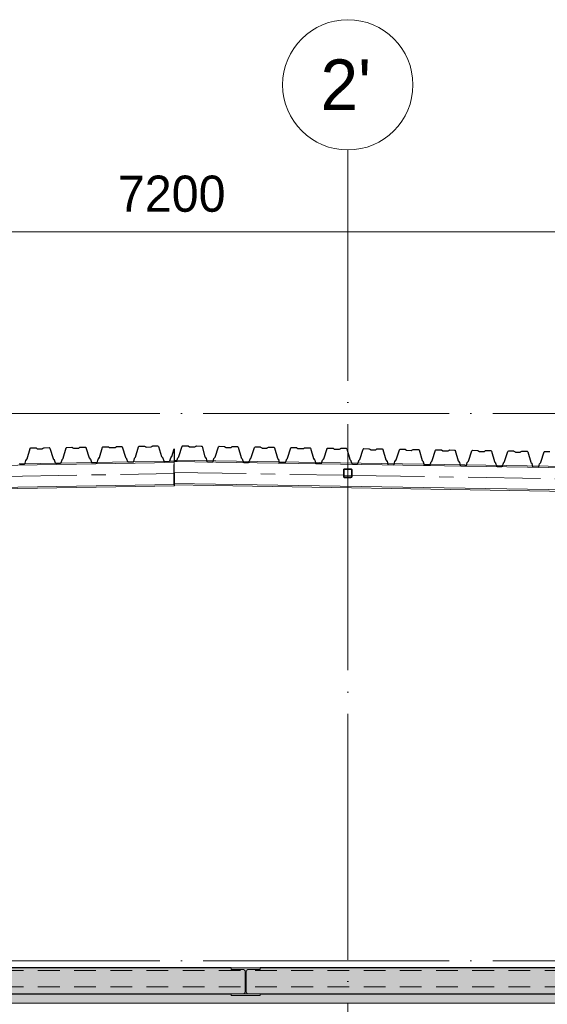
# Model space of a CAD drawing. Header units: millimetres. Extents: x 4517 to 474157, y -4632 to 9900.
# Tile 69 of 114: x 309660 to 313304, y 3099 to 9900. Entities that reach past the tile are written whole.
import ezdxf

# ---------------------------------------------------------------- set-up
doc = ezdxf.new("R2010")
doc.units = ezdxf.units.MM
for name, pattern in [('WSP_hartlijn', [800, 500, -100, 100, -100]), ('WSP_hhidden', [250, 150, -100]), ('WSP_stramienlijn', [2000, 1700, -150, 0, -150])]:
    doc.linetypes.add(name, pattern=pattern)
for name, color, linetype, lineweight in [('00_algemeen - hartlijn', 7, 'WSP_hartlijn', 13), ('00_maatvoering', 8, 'Continuous', 13), ('00_maatvoering-100', 8, 'Continuous', 13), ('07_stramien', 4, 'Continuous', 13), ('07_stramien - levels', 7, 'Continuous', 13), ('23_vloeren', 2, 'Continuous', 18), ('23_vloeren - hatch', 1, 'Continuous', 18), ('23_vloeren -cut-', 3, 'Continuous', 25), ('28_hoofddraagconstructies - kolommen en liggers', 1, 'Continuous', 13), ('28_hoofddraagconstructies - kolommen en liggers - staal', 1, 'Continuous', 13), ('28_hoofddraagconstructies - kolommen en liggers - staal -cut-', 2, 'Continuous', 13)]:
    doc.layers.add(name, color=color, linetype=linetype, lineweight=lineweight)
doc.styles.add('Revittext', font='txt', dxfattribs={"height": 250})
doc.styles.add('Revittext_2', font='txt', dxfattribs={"height": 350})
doc.dimstyles.new('WSP_25_-_transparant', dxfattribs={"dimscale": 304.8, "dimtxt": 252.223969, "dimasz": 1.312336, "dimexe": 0.656168, "dimexo": 0.0625, "dimgap": 0.213255, "dimtad": 1, "dimdec": 0, "dimzin": 0, "dimdsep": 46, "dimtxsty": 'Revittext', "dimblk1": 'DOTSMALL', "dimblk2": 'DOTSMALL', "dimsah": 1, "dimcen": 0.09, "dimdle": 0.656168, "dimazin": 0, "dimtfac": 1, "dimtdec": 4, "dimtix": 1, "dimtmove": 0, "dimatfit": 3, "dimfxl": 0.656168, "dimfxlon": 1, "dimtvp": 1, "dimtolj": 1, "dimtzin": 0, "dimarcsym": 2})

# ---------------------------------------------------------------- blocks, each defined once
blk = doc.blocks.new('Floors 3 - Floors 3-1340461-as F')
at = {"layer": '23_vloeren - hatch', "linetype": 'WSP_hhidden', "lineweight": 13}
blk.add_hatch(color=256, dxfattribs=at).paths.add_polyline_path([(2780, 3107.5), (28920, 3107.5), (28920, 3170), (16395, 3170), (16395, 3160), (16195, 3160), (16195, 3170), (13365, 3170), (13365, 3160), (13165, 3160), (13165, 3170), (2780, 3170), (2780, 3145.4)])
at = {"layer": '23_vloeren'}
blk.add_line((28920, 3107.5), (2780, 3107.5), dxfattribs=at)
blk = doc.blocks.new('28_WSP_SF_staal - HE v21-0 - HE180A-1334711-as F')
at = {"layer": '00_algemeen - hartlijn'}
blk.add_line((12230, 6705.8), (15801.4, 6764.5), dxfattribs=at)
blk = doc.blocks.new('28_WSP_SF_staal - HE v21-0 - HE260B S355-1384947-as F')
at = {"layer": '28_hoofddraagconstructies - kolommen en liggers', "linetype": 'WSP_hhidden'}
blk.add_line((2860, 3220), (28920, 3220), dxfattribs=at)
blk = doc.blocks.new('28_WSP_SF_staal - HE v21-0 - HE180A-1315593-as F')
at = {"layer": '00_algemeen - hartlijn'}
for p, q in [((15798.7, 6772.5), (16970, 6753.2)), ((16974, 6753.2), (17026, 6752.3)), ((17030.6, 6752.3), (19370, 6713.8))]:
    blk.add_line(p, q, dxfattribs=at)
at = {"layer": '28_hoofddraagconstructies - kolommen en liggers', "linetype": 'WSP_hhidden'}
for p, q in [((16970, 6753.2), (16974, 6753.2)), ((17026, 6752.3), (17030.5, 6752.3))]:
    blk.add_line(p, q, dxfattribs=at)
blk = doc.blocks.new('28_WSP_SF_staal - RHS v18-0 - SHSC 60x60x4 - S275-1328996-as F')
at = {"layer": '28_hoofddraagconstructies - kolommen en liggers', "linetype": 'WSP_hhidden'}
for p, q in [((16974, 6788.4), (16974, 6789.3)), ((16978, 6793.3), (17022, 6793.3)), ((16978, 6737.3), (17022, 6737.3)), ((17026, 6789.3), (17026, 6788.4))]:
    blk.add_line(p, q, dxfattribs=at)
for centre, radius, start, end in [((16978, 6789.3), 8, 90, 180), ((16978, 6745.3), 8, 182.72986, 188.30556), ((16978, 6745.3), 8, 191.05898, 213.941), ((16978, 6745.3), 8, 216.69441, 270), ((16978, 6789.3), 4, 90, 180), ((16978, 6745.3), 4, 185.45971, 270), ((17022, 6789.3), 8, 0, 90), ((17022, 6789.3), 4, 0, 90), ((17022, 6745.3), 4, 270, 354.54029), ((17022, 6745.3), 8, 270, 323.30559), ((17022, 6745.3), 8, 326.059, 348.94102), ((17022, 6745.3), 8, 351.69444, 357.27014)]:
    blk.add_arc(centre, radius, start, end, dxfattribs=at)
blk = doc.blocks.new('28_WSP_SF_staal - RHS v18-0 - SHSC 60x60x4 - S275-1328997-as F')
at = {"layer": '28_hoofddraagconstructies - kolommen en liggers', "linetype": 'WSP_hhidden'}
h = blk.add_hatch(color=256, dxfattribs=at)
h.paths.add_polyline_path([(16978, 6736.4), (17022, 6736.4), (17027.7, 6738.7), (17030, 6744.4), (17030, 6788.4), (17027.7, 6794.1), (17022, 6796.4), (16978, 6796.4), (16972.3, 6794.1), (16970, 6788.4), (16970, 6744.4), (16972.3, 6738.7)])
h.paths.add_polyline_path([(16978, 6740.4), (16975.2, 6741.6), (16974, 6744.4), (16974, 6788.4), (16975.2, 6791.2), (16978, 6792.4), (17022, 6792.4), (17024.8, 6791.2), (17026, 6788.4), (17026, 6744.4), (17024.8, 6741.6), (17022, 6740.4)])
at = {"layer": '00_algemeen - hartlijn'}
blk.add_line((17000, 6796.4), (17000, 6797.3), dxfattribs=at)
at = {"layer": '28_hoofddraagconstructies - kolommen en liggers', "linetype": 'WSP_hhidden'}
for p, q in [((16978, 6797.3), (17022, 6797.3)), ((16978, 6741.3), (17022, 6741.3))]:
    blk.add_line(p, q, dxfattribs=at)
at = {"layer": '28_hoofddraagconstructies - kolommen en liggers - staal'}
for p, q in [((16970, 6789.3), (16970, 6788.4)), ((17030, 6788.4), (17030, 6789.3))]:
    blk.add_line(p, q, dxfattribs=at)
at = {"layer": '28_hoofddraagconstructies - kolommen en liggers - staal -cut-'}
for p, q in [((16970, 6788.4), (16970, 6744.4)), ((16974, 6744.4), (16974, 6788.4)), ((17022, 6796.4), (16978, 6796.4)), ((16978, 6792.4), (17022, 6792.4)), ((17022, 6740.4), (16978, 6740.4)), ((16978, 6736.4), (17022, 6736.4)), ((17026, 6788.4), (17026, 6744.4)), ((17030, 6744.4), (17030, 6788.4))]:
    blk.add_line(p, q, dxfattribs=at)
for centre, radius, start, end in [((16978, 6788.4), 8, 90.00002, 180.00002), ((16978, 6744.4), 8, 179.99998, 269.99998), ((16978, 6788.4), 4, 90.00002, 180.00002), ((16978, 6744.4), 4, 179.99998, 269.99998), ((17022, 6788.4), 8, 359.99998, 89.99998), ((17022, 6788.4), 4, 359.99998, 89.99998), ((17022, 6744.4), 8, 270.00002, 0.00002), ((17022, 6744.4), 4, 270.00002, 0.00002)]:
    blk.add_arc(centre, radius, start, end, dxfattribs=at)
blk = doc.blocks.new('DIMBLOCK87-as F')
at = {"layer": '00_maatvoering-100'}
h = blk.add_hatch(color=256, dxfattribs=at)
edge = h.paths.add_edge_path()
edge.add_arc((307126.1, 8434.4), 50, 0, 360)
h = blk.add_hatch(color=256, dxfattribs=at)
edge = h.paths.add_edge_path()
edge.add_arc((314326.1, 8434.4), 50, 0, 360)
for p, q in [((307126.1, 8634.4), (307126.1, 8234.4)), ((307126.1, 8434.4), (307126.1, 8634.4)), ((314326.1, 8634.4), (314326.1, 8234.4)), ((314326.1, 8434.4), (314326.1, 8634.4)), ((307126.1, 8434.4), (314326.1, 8434.4))]:
    blk.add_line(p, q, dxfattribs=at)
for centre in [(307126.1, 8434.4), (314326.1, 8434.4)]:
    blk.add_circle(centre, 50, dxfattribs=at)
at = {"layer": '00_maatvoering-100', "color": 0, "insert": (310338, 8823.2), "char_height": 250, "width": 931.288, "attachment_point": 1, "line_spacing_factor": 0.931288, "style": 'Revittext'}
blk.add_mtext('7200', dxfattribs=at)
blk = doc.blocks.new('_DotSmall')
at = {"color": 0, "linetype": 'ByBlock', "const_width": 0.5}
blk.add_lwpolyline([(-0.0625, 0, 1), (0.0625, 0, 1)], format="xyb", close=True, dxfattribs=at)
blk = doc.blocks.new('Grid - Stramienbol 9_0mm-3500-as F')
at = {"layer": '07_stramien'}
blk.add_circle((5000, 9450), 450, dxfattribs=at)

msp = doc.modelspace()

# ---------------------------------------------------------------- hatches: boundary and pattern name
at = {"layer": '23_vloeren - hatch'}
h = msp.add_hatch(color=256, dxfattribs=at)
h.paths.add_polyline_path([(297786.1, 3170), (304556.1, 3170), (304556.1, 3225.5), (304611.3, 3225.5), (304619.8, 3229), (304623.3, 3239.6), (304623.3, 3329.5), (304619.8, 3338), (304611.3, 3341.5), (304556.1, 3341.5), (304556.1, 3350), (297786.1, 3350), (297786.1, 3239.6)])
h.paths.add_polyline_path([(306031.4, 3170), (308169.8, 3170), (308182.5, 3175.3), (308187.8, 3188), (308187.8, 3322), (308182.5, 3334.7), (308169.8, 3340), (308091.1, 3340), (308091.1, 3350), (304696.1, 3350), (304696.1, 3341.5), (304640.8, 3341.5), (304632.3, 3338), (304628.8, 3329.5), (304628.8, 3237.5), (304632.3, 3229), (304640.8, 3225.5), (304696.1, 3225.5), (304696.1, 3170), (305199.7, 3170)])
h.paths.add_polyline_path([(323846.1, 3170), (323846.1, 3350), (311321.1, 3350), (311321.1, 3340), (311242.3, 3340), (311229, 3333.2), (311224.3, 3322), (311224.3, 3188), (311229.6, 3175.3), (311242.3, 3170), (323495.3, 3170)])
h.paths.add_polyline_path([(308212.3, 3170), (311199.8, 3170), (311212.5, 3175.3), (311217.8, 3188), (311217.8, 3322), (311212.5, 3334.7), (311199.8, 3340), (311121.1, 3340), (311121.1, 3350), (308291.1, 3350), (308291.1, 3340), (308212.3, 3340), (308199.2, 3333.9), (308194.3, 3322), (308194.3, 3188), (308199.6, 3175.3)])
at = {"layer": '28_hoofddraagconstructies - kolommen en liggers - staal'}
msp.add_hatch(color=256, dxfattribs=at).paths.add_polyline_path([(311229, 3160), (311321.1, 3160), (311321.1, 3170), (311242.3, 3170), (311229, 3176.8), (311224.3, 3188), (311224.3, 3322), (311229.6, 3334.7), (311242.3, 3340), (311321.1, 3340), (311321.1, 3350), (311121.1, 3350), (311121.1, 3340), (311199.8, 3340), (311212.9, 3333.9), (311217.8, 3322), (311217.8, 3188), (311212.5, 3175.3), (311199.8, 3170), (311121.1, 3170), (311121.1, 3160), (311125, 3160)])

# ---------------------------------------------------------------- linework, layer by layer
at = {"layer": '07_stramien', "linetype": 'WSP_stramienlijn'}
msp.add_line((311926.1, -4594.5), (311926.1, 9000), dxfattribs=at)
at = {"layer": '07_stramien - levels', "linetype": 'WSP_stramienlijn'}
for p, q in [((292926.1, 7180), (349200.4, 7180)), ((292926.1, 3400), (349200.4, 3400))]:
    msp.add_line(p, q, dxfattribs=at)
at = {"layer": '23_vloeren'}
for p, q in [((311121.1, 3340), (311121.1, 3350)), ((311199.8, 3340), (311121.1, 3340)), ((311321.1, 3340), (311242.3, 3340)), ((311321.1, 3350), (311321.1, 3340)), ((311217.8, 3188), (311217.8, 3322)), ((311224.3, 3322), (311224.3, 3188)), ((311121.1, 3170), (311199.8, 3170)), ((311242.3, 3170), (311321.1, 3170))]:
    msp.add_line(p, q, dxfattribs=at)
at = {"layer": '23_vloeren', "linetype": 'WSP_hhidden', "lineweight": 13}
msp.add_line((311242.3, 3170), (311199.8, 3170), dxfattribs=at)
at = {"layer": '23_vloeren'}
for centre, start, end in [((311199.8, 3322), 0, 90), ((311242.3, 3322), 90, 180), ((311199.8, 3188), 270, 360), ((311242.3, 3188), 180, 270)]:
    msp.add_arc(centre, 18, start, end, dxfattribs=at)
at = {"layer": '23_vloeren -cut-'}
for p, q in [((309710.8, 6866.6), (309731.4, 6938.1)), ((309731.4, 6938.1), (309733.1, 6940.7)), ((309733.1, 6940.7), (309736.1, 6941.8)), ((309736.1, 6941.8), (309769.9, 6942.3)), ((309769.9, 6942.3), (309771.4, 6942.1)), ((309771.4, 6942.1), (309772.7, 6941.5)), ((309772.7, 6941.5), (309780.8, 6936.3)), ((309818.4, 6937), (309826.2, 6942.4)), ((309826.2, 6942.4), (309827.6, 6943)), ((309827.6, 6943), (309829, 6943.3)), ((309829, 6943.3), (309862.8, 6943.8)), ((309862.8, 6943.8), (309865.8, 6942.9)), ((309865.8, 6942.9), (309867.7, 6940.4)), ((309867.7, 6940.4), (309890.6, 6869.5)), ((309960.7, 6870.7), (309981.3, 6942.2)), ((309981.3, 6942.2), (309983.1, 6944.8)), ((309983.1, 6944.8), (309986.1, 6945.9)), ((309986.1, 6945.9), (310019.9, 6946.4)), ((310019.9, 6946.4), (310021.4, 6946.2)), ((310021.4, 6946.2), (310022.7, 6945.6)), ((310022.7, 6945.6), (310030.7, 6940.4)), ((310030.7, 6940.4), (310032.1, 6939.8)), ((310032.1, 6939.8), (310033.5, 6939.7)), ((310033.5, 6939.7), (310065.6, 6940.2)), ((310065.6, 6940.2), (310067, 6940.4)), ((310067, 6940.4), (310068.3, 6941.1)), ((310068.3, 6941.1), (310076.2, 6946.5)), ((310076.2, 6946.5), (310077.5, 6947.1)), ((310077.5, 6947.1), (310079, 6947.4)), ((310079, 6947.4), (310112.8, 6947.9)), ((310112.8, 6947.9), (310115.8, 6947)), ((310115.8, 6947), (310117.7, 6944.5)), ((310117.7, 6944.5), (310140.6, 6873.6)), ((310210.7, 6874.8), (310231.3, 6946.3)), ((310231.3, 6946.3), (310233.1, 6948.9)), ((310233.1, 6948.9), (310236, 6950)), ((310236, 6950), (310269.9, 6950.5)), ((310269.9, 6950.5), (310271.3, 6950.3)), ((310271.3, 6950.3), (310272.7, 6949.7)), ((310272.7, 6949.7), (310280.7, 6944.6)), ((310280.7, 6944.6), (310282, 6943.9)), ((310282, 6943.9), (310283.5, 6943.8)), ((310283.5, 6943.8), (310315.5, 6944.3)), ((310315.5, 6944.3), (310317, 6944.5)), ((310317, 6944.5), (310318.3, 6945.2)), ((310318.3, 6945.2), (310326.2, 6950.6)), ((310326.2, 6950.6), (310327.5, 6951.2)), ((310327.5, 6951.2), (310328.9, 6951.5)), ((310328.9, 6951.5), (310362.8, 6952)), ((310362.8, 6952), (310365.8, 6951.1)), ((310365.8, 6951.1), (310367.6, 6948.6)), ((310367.6, 6948.6), (310390.6, 6877.7)), ((310460.7, 6878.9), (310481.3, 6950.4)), ((310481.3, 6950.4), (310483, 6953)), ((310483, 6953), (310486, 6954.1)), ((310486, 6954.1), (310519.8, 6954.6)), ((310519.8, 6954.6), (310521.3, 6954.4)), ((310521.3, 6954.4), (310522.6, 6953.8)), ((310522.6, 6953.8), (310530.7, 6948.7)), ((310530.7, 6948.7), (310532, 6948)), ((310532, 6948), (310533.5, 6947.9)), ((310533.5, 6947.9), (310565.5, 6948.4)), ((310565.5, 6948.4), (310567, 6948.6)), ((310567, 6948.6), (310568.3, 6949.3)), ((310568.3, 6949.3), (310576.1, 6954.7)), ((310576.1, 6954.7), (310577.5, 6955.3)), ((310577.5, 6955.3), (310578.9, 6955.6)), ((310578.9, 6955.6), (310612.7, 6956.1)), ((310612.7, 6956.1), (310615.7, 6955.2)), ((310615.7, 6955.2), (310617.6, 6952.7)), ((310617.6, 6952.7), (310640.5, 6881.8)), ((310759.9, 6882.7), (310782.8, 6953.6)), ((310782.8, 6953.6), (310784.7, 6956.1)), ((310784.7, 6956.1), (310787.7, 6957)), ((310787.7, 6957), (310821.5, 6956.5)), ((310821.5, 6956.5), (310823, 6956.3)), ((310823, 6956.3), (310824.3, 6955.6)), ((310824.3, 6955.6), (310832.2, 6950.2)), ((310832.2, 6950.2), (310833.5, 6949.5)), ((310833.5, 6949.5), (310834.9, 6949.3)), ((310834.9, 6949.3), (310867, 6948.8)), ((310867, 6948.8), (310868.4, 6949)), ((310868.4, 6949), (310869.8, 6949.6)), ((310869.8, 6949.6), (310877.8, 6954.8)), ((310877.8, 6954.8), (310879.1, 6955.4)), ((310879.1, 6955.4), (310880.6, 6955.6)), ((310880.6, 6955.6), (310914.4, 6955)), ((310914.4, 6955), (310917.4, 6954)), ((310917.4, 6954), (310919.2, 6951.4)), ((310919.2, 6951.4), (310939.8, 6879.8)), ((311009.9, 6878.7), (311032.8, 6949.6)), ((311032.8, 6949.6), (311034.7, 6952.1)), ((311034.7, 6952.1), (311037.6, 6953.1)), ((311037.6, 6953.1), (311071.5, 6952.5)), ((311071.5, 6952.5), (311072.9, 6952.3)), ((311072.9, 6952.3), (311074.2, 6951.7)), ((311074.2, 6951.7), (311082.1, 6946.2)), ((311082.1, 6946.2), (311083.4, 6945.6)), ((311083.4, 6945.6), (311084.9, 6945.3)), ((311084.9, 6945.3), (311116.9, 6944.8)), ((311116.9, 6944.8), (311118.4, 6945)), ((311118.4, 6945), (311119.7, 6945.6)), ((311119.7, 6945.6), (311127.8, 6950.8)), ((311127.8, 6950.8), (311129.1, 6951.4)), ((311129.1, 6951.4), (311130.6, 6951.6)), ((311130.6, 6951.6), (311164.4, 6951.1)), ((311164.4, 6951.1), (311167.4, 6950)), ((311167.4, 6950), (311169.1, 6947.5)), ((311169.1, 6947.5), (311189.8, 6875.9)), ((311259.9, 6874.8), (311282.8, 6945.7)), ((311282.8, 6945.7), (311284.6, 6948.2)), ((311284.6, 6948.2), (311287.6, 6949.1)), ((311287.6, 6949.1), (311321.5, 6948.6)), ((311321.5, 6948.6), (311322.9, 6948.3)), ((311322.9, 6948.3), (311324.2, 6947.7)), ((311324.2, 6947.7), (311332.1, 6942.3)), ((311332.1, 6942.3), (311333.4, 6941.6)), ((311333.4, 6941.6), (311334.9, 6941.4)), ((311334.9, 6941.4), (311366.9, 6940.9)), ((311366.9, 6940.9), (311368.4, 6941.1)), ((311368.4, 6941.1), (311369.7, 6941.7)), ((311369.7, 6941.7), (311377.7, 6946.8)), ((311377.7, 6946.8), (311379.1, 6947.5)), ((311379.1, 6947.5), (311380.5, 6947.6)), ((311380.5, 6947.6), (311414.4, 6947.1)), ((311414.4, 6947.1), (311417.3, 6946.1)), ((311417.3, 6946.1), (311419.1, 6943.5)), ((311419.1, 6943.5), (311439.7, 6871.9)), ((311509.8, 6870.8), (311532.7, 6941.7)), ((311532.7, 6941.7), (311534.6, 6944.2)), ((311534.6, 6944.2), (311537.6, 6945.2)), ((311537.6, 6945.2), (311571.4, 6944.6)), ((311571.4, 6944.6), (311572.9, 6944.4)), ((311572.9, 6944.4), (311574.2, 6943.7)), ((311574.2, 6943.7), (311582.1, 6938.3)), ((311582.1, 6938.3), (311583.4, 6937.7)), ((311583.4, 6937.7), (311584.8, 6937.4)), ((311584.8, 6937.4), (311616.9, 6936.9)), ((311618.3, 6937.1), (311619.7, 6937.7)), ((311619.7, 6937.7), (311627.7, 6942.9)), ((311627.7, 6942.9), (311629, 6943.5)), ((311629, 6943.5), (311630.5, 6943.7)), ((311630.5, 6943.7), (311664.3, 6943.2)), ((311664.3, 6943.2), (311667.3, 6942.1)), ((311667.3, 6942.1), (311669.1, 6939.5)), ((311669.1, 6939.5), (311689.7, 6868)), ((311759.8, 6866.9), (311782.7, 6937.7)), ((311782.7, 6937.7), (311784.6, 6940.3)), ((311784.6, 6940.3), (311787.6, 6941.2)), ((311787.6, 6941.2), (311821.4, 6940.7)), ((311821.4, 6940.7), (311822.8, 6940.4)), ((311822.8, 6940.4), (311824.2, 6939.8)), ((311824.2, 6939.8), (311832, 6934.4)), ((311869.6, 6933.8), (311877.7, 6938.9)), ((311877.7, 6938.9), (311879, 6939.5)), ((311879, 6939.5), (311880.5, 6939.7)), ((311880.5, 6939.7), (311914.3, 6939.2)), ((311914.3, 6939.2), (311917.3, 6938.2)), ((311917.3, 6938.2), (311919, 6935.6)), ((309780.8, 6936.3), (309782.1, 6935.7)), ((309782.1, 6935.7), (309783.6, 6935.6)), ((309783.6, 6935.6), (309815.6, 6936.1)), ((309815.6, 6936.1), (309817.1, 6936.3)), ((309817.1, 6936.3), (309818.4, 6937)), ((309890.6, 6869.5), (309891.1, 6868.5)), ((309959.7, 6868.8), (309960.3, 6869.7)), ((309960.3, 6869.7), (309960.7, 6870.7)), ((310140.6, 6873.6), (310141, 6872.6)), ((310141, 6872.6), (310141.7, 6871.8)), ((310141.7, 6871.8), (310147.7, 6865.3)), ((310203.9, 6866.2), (310209.7, 6872.9)), ((310209.7, 6872.9), (310210.3, 6873.8)), ((310210.3, 6873.8), (310210.7, 6874.8)), ((310390.6, 6877.7), (310391, 6876.7)), ((310391, 6876.7), (310391.7, 6875.9)), ((310391.7, 6875.9), (310397.6, 6869.4)), ((310397.6, 6869.4), (310398.3, 6868.5)), ((310452.8, 6868.4), (310453.3, 6869.4)), ((310453.3, 6869.4), (310453.9, 6870.3)), ((310453.9, 6870.3), (310459.6, 6877)), ((310459.6, 6877), (310460.2, 6877.9)), ((310460.2, 6877.9), (310460.7, 6878.9)), ((310640.5, 6881.8), (310641, 6880.8)), ((310641, 6880.8), (310641.6, 6880)), ((310641.6, 6880), (310647.6, 6873.5)), ((310647.6, 6873.5), (310648.2, 6872.6)), ((310648.2, 6872.6), (310648.7, 6871.7)), ((310648.7, 6871.7), (310654.9, 6852.4)), ((310697.2, 6853.1), (310702.8, 6872.5)), ((310702.8, 6872.5), (310703.2, 6873.5)), ((310703.2, 6873.5), (310703.8, 6874.4)), ((310703.8, 6874.4), (310709.6, 6881.1)), ((310709.6, 6881.1), (310710.2, 6882)), ((310710.2, 6882), (310710.6, 6883)), ((310710.6, 6883), (310726.1, 6936.6)), ((310726.1, 6936.6), (310726.1, 6850)), ((310745.6, 6853.2), (310751.8, 6872.5)), ((310751.8, 6872.5), (310752.2, 6873.5)), ((310752.2, 6873.5), (310752.9, 6874.4)), ((310752.9, 6874.4), (310758.8, 6880.8)), ((310758.8, 6880.8), (310759.5, 6881.7)), ((310759.5, 6881.7), (310759.9, 6882.7)), ((310939.8, 6879.8), (310940.2, 6878.8)), ((310940.2, 6878.8), (310940.8, 6877.9)), ((310940.8, 6877.9), (310946.6, 6871.3)), ((310946.6, 6871.3), (310947.2, 6870.4)), ((310947.2, 6870.4), (310947.6, 6869.4)), ((310947.6, 6869.4), (310953.2, 6849.9)), ((311001.8, 6868.6), (311002.2, 6869.6)), ((311002.2, 6869.6), (311002.8, 6870.4)), ((311002.8, 6870.4), (311008.8, 6876.9)), ((311008.8, 6876.9), (311009.5, 6877.7)), ((311009.5, 6877.7), (311009.9, 6878.7)), ((311189.8, 6875.9), (311190.2, 6874.9)), ((311190.2, 6874.9), (311190.8, 6874)), ((311190.8, 6874), (311196.6, 6867.4)), ((311252.8, 6866.5), (311258.8, 6872.9)), ((311258.8, 6872.9), (311259.4, 6873.8)), ((311259.4, 6873.8), (311259.9, 6874.8)), ((311439.7, 6871.9), (311440.2, 6870.9)), ((311440.2, 6870.9), (311440.8, 6870)), ((311440.8, 6870), (311446.5, 6863.4)), ((311508.7, 6869), (311509.4, 6869.8)), ((311509.4, 6869.8), (311509.8, 6870.8)), ((311616.9, 6936.9), (311618.3, 6937.1)), ((311832, 6934.4), (311833.3, 6933.7)), ((311833.3, 6933.7), (311834.8, 6933.5)), ((311834.8, 6933.5), (311866.8, 6933)), ((311866.8, 6933), (311868.3, 6933.2)), ((311868.3, 6933.2), (311869.6, 6933.8)), ((311919, 6935.6), (311939.7, 6864)), ((312009.8, 6862.9), (312032.7, 6933.8)), ((312032.7, 6933.8), (312034.5, 6936.3)), ((312034.5, 6936.3), (312037.5, 6937.2)), ((312037.5, 6937.2), (312071.4, 6936.7)), ((312071.4, 6936.7), (312072.8, 6936.5)), ((312072.8, 6936.5), (312074.1, 6935.8)), ((312074.1, 6935.8), (312082, 6930.4)), ((312082, 6930.4), (312083.3, 6929.8)), ((312083.3, 6929.8), (312084.8, 6929.5)), ((312084.8, 6929.5), (312116.8, 6929)), ((312116.8, 6929), (312118.3, 6929.2)), ((312118.3, 6929.2), (312119.6, 6929.8)), ((312119.6, 6929.8), (312127.6, 6935)), ((312127.6, 6935), (312129, 6935.6)), ((312129, 6935.6), (312130.4, 6935.8)), ((312130.4, 6935.8), (312164.3, 6935.2)), ((312164.3, 6935.2), (312167.2, 6934.2)), ((312167.2, 6934.2), (312169, 6931.6)), ((312169, 6931.6), (312189.7, 6860.1)), ((312259.7, 6858.9), (312282.7, 6929.8)), ((312282.7, 6929.8), (312284.5, 6932.4)), ((312284.5, 6932.4), (312287.5, 6933.3)), ((312287.5, 6933.3), (312321.3, 6932.8)), ((312321.3, 6932.8), (312322.8, 6932.5)), ((312322.8, 6932.5), (312324.1, 6931.9)), ((312324.1, 6931.9), (312332, 6926.4)), ((312332, 6926.4), (312333.3, 6925.8)), ((312333.3, 6925.8), (312334.7, 6925.6)), ((312334.7, 6925.6), (312366.8, 6925.1)), ((312366.8, 6925.1), (312368.2, 6925.2)), ((312368.2, 6925.2), (312369.6, 6925.8)), ((312369.6, 6925.8), (312377.6, 6931)), ((312377.6, 6931), (312378.9, 6931.6)), ((312378.9, 6931.6), (312380.4, 6931.8)), ((312380.4, 6931.8), (312414.2, 6931.3)), ((312414.2, 6931.3), (312417.2, 6930.3)), ((312417.2, 6930.3), (312419, 6927.7)), ((312419, 6927.7), (312439.6, 6856.1)), ((312509.7, 6855), (312532.6, 6925.9)), ((312532.6, 6925.9), (312534.5, 6928.4)), ((312534.5, 6928.4), (312537.5, 6929.3)), ((312537.5, 6929.3), (312571.3, 6928.8)), ((312571.3, 6928.8), (312572.7, 6928.6)), ((312572.7, 6928.6), (312574.1, 6927.9)), ((312574.1, 6927.9), (312581.9, 6922.5)), ((312581.9, 6922.5), (312583.3, 6921.8)), ((312583.3, 6921.8), (312584.7, 6921.6)), ((312584.7, 6921.6), (312616.8, 6921.1)), ((312616.8, 6921.1), (312618.2, 6921.3)), ((312618.2, 6921.3), (312619.5, 6921.9)), ((312619.5, 6921.9), (312627.6, 6927.1)), ((312627.6, 6927.1), (312628.9, 6927.7)), ((312628.9, 6927.7), (312630.4, 6927.9)), ((312630.4, 6927.9), (312664.2, 6927.3)), ((312664.2, 6927.3), (312667.2, 6926.3)), ((312667.2, 6926.3), (312668.9, 6923.7)), ((312668.9, 6923.7), (312689.6, 6852.1)), ((312759.7, 6851), (312782.6, 6921.9)), ((312782.6, 6921.9), (312784.4, 6924.4)), ((312784.4, 6924.4), (312787.4, 6925.4)), ((312787.4, 6925.4), (312821.3, 6924.8)), ((312821.3, 6924.8), (312822.7, 6924.6)), ((312822.7, 6924.6), (312824, 6924)), ((312824, 6924), (312831.9, 6918.5)), ((312831.9, 6918.5), (312833.2, 6917.9)), ((312833.2, 6917.9), (312834.7, 6917.7)), ((312834.7, 6917.7), (312866.7, 6917.1)), ((312866.7, 6917.1), (312868.2, 6917.3)), ((312868.2, 6917.3), (312869.5, 6917.9)), ((312869.5, 6917.9), (312877.6, 6923.1)), ((312877.6, 6923.1), (312878.9, 6923.7)), ((312878.9, 6923.7), (312880.3, 6923.9)), ((312880.3, 6923.9), (312914.2, 6923.4)), ((312914.2, 6923.4), (312917.1, 6922.3)), ((312917.1, 6922.3), (312918.9, 6919.8)), ((312918.9, 6919.8), (312939.6, 6848.2)), ((313009.6, 6847.1), (313032.6, 6918)), ((313032.6, 6918), (313034.4, 6920.5)), ((313034.4, 6920.5), (313037.4, 6921.4)), ((313037.4, 6921.4), (313071.2, 6920.9)), ((313071.2, 6920.9), (313072.7, 6920.7)), ((313072.7, 6920.7), (313074, 6920)), ((313074, 6920), (313081.9, 6914.6)), ((313081.9, 6914.6), (313083.2, 6913.9)), ((313083.2, 6913.9), (313084.6, 6913.7)), ((313084.6, 6913.7), (313116.7, 6913.2)), ((313116.7, 6913.2), (313118.1, 6913.4)), ((313118.1, 6913.4), (313119.5, 6914)), ((313119.5, 6914), (313127.5, 6919.2)), ((313127.5, 6919.2), (313128.9, 6919.8)), ((313128.9, 6919.8), (313130.3, 6920)), ((313130.3, 6920), (313164.1, 6919.4)), ((313164.1, 6919.4), (313167.1, 6918.4)), ((313167.1, 6918.4), (313168.9, 6915.8)), ((313168.9, 6915.8), (313189.5, 6844.2)), ((313259.6, 6843.1), (313282.5, 6914)), ((313282.5, 6914), (313284.4, 6916.5)), ((313284.4, 6916.5), (313287.4, 6917.5)), ((313287.4, 6917.5), (313321.2, 6916.9)), ((309656.9, 6833.4), (309659.9, 6832.5)), ((309659.9, 6832.5), (309692.6, 6833)), ((309692.6, 6833), (309695.6, 6834.1)), ((309695.6, 6834.1), (309697.3, 6836.7)), ((309697.3, 6836.7), (309703, 6856.1)), ((309703, 6856.1), (309703.4, 6857.1)), ((309703.4, 6857.1), (309704, 6858)), ((309704, 6858), (309709.7, 6864.7)), ((309709.7, 6864.7), (309710.3, 6865.6)), ((309710.3, 6865.6), (309710.8, 6866.6)), ((309891.1, 6868.5), (309891.7, 6867.7)), ((309891.7, 6867.7), (309897.7, 6861.2)), ((309897.7, 6861.2), (309898.3, 6860.3)), ((309898.3, 6860.3), (309898.8, 6859.4)), ((309898.8, 6859.4), (309905, 6840.1)), ((309905, 6840.1), (309906.9, 6837.5)), ((309906.9, 6837.5), (309909.9, 6836.6)), ((309909.9, 6836.6), (309942.6, 6837.1)), ((309942.6, 6837.1), (309945.5, 6838.2)), ((309945.5, 6838.2), (309947.3, 6840.8)), ((309947.3, 6840.8), (309952.9, 6860.2)), ((309952.9, 6860.2), (309953.3, 6861.2)), ((309953.3, 6861.2), (309953.9, 6862.1)), ((309953.9, 6862.1), (309959.7, 6868.8)), ((310147.7, 6865.3), (310148.3, 6864.4)), ((310148.3, 6864.4), (310148.8, 6863.5)), ((310148.8, 6863.5), (310155, 6844.2)), ((310155, 6844.2), (310156.8, 6841.6)), ((310156.8, 6841.6), (310159.8, 6840.7)), ((310159.8, 6840.7), (310192.5, 6841.2)), ((310192.5, 6841.2), (310195.5, 6842.3)), ((310195.5, 6842.3), (310197.3, 6844.9)), ((310197.3, 6844.9), (310202.9, 6864.3)), ((310202.9, 6864.3), (310203.3, 6865.3)), ((310203.3, 6865.3), (310203.9, 6866.2)), ((310398.3, 6868.5), (310398.7, 6867.6)), ((310398.7, 6867.6), (310405, 6848.3)), ((310405, 6848.3), (310406.8, 6845.7)), ((310406.8, 6845.7), (310409.8, 6844.8)), ((310409.8, 6844.8), (310442.5, 6845.3)), ((310442.5, 6845.3), (310445.5, 6846.4)), ((310445.5, 6846.4), (310447.2, 6849)), ((310447.2, 6849), (310452.8, 6868.4)), ((310654.9, 6852.4), (310656.8, 6849.8)), ((310656.8, 6849.8), (310659.8, 6848.9)), ((310659.8, 6848.9), (310692.5, 6849.4)), ((310692.5, 6849.4), (310695.4, 6850.5)), ((310695.4, 6850.5), (310697.2, 6853.1)), ((310726.1, 6850), (310740.7, 6849.8)), ((310740.7, 6849.8), (310743.7, 6850.7)), ((310743.7, 6850.7), (310745.6, 6853.2)), ((310953.2, 6849.9), (310955, 6847.4)), ((310955, 6847.4), (310958, 6846.3)), ((310958, 6846.3), (310990.7, 6845.8)), ((310990.7, 6845.8), (310993.7, 6846.7)), ((310993.7, 6846.7), (310995.5, 6849.3)), ((310995.5, 6849.3), (311001.8, 6868.6)), ((311196.6, 6867.4), (311197.2, 6866.5)), ((311197.2, 6866.5), (311197.6, 6865.5)), ((311197.6, 6865.5), (311203.2, 6846)), ((311203.2, 6846), (311205, 6843.4)), ((311205, 6843.4), (311207.9, 6842.4)), ((311207.9, 6842.4), (311240.7, 6841.9)), ((311240.7, 6841.9), (311243.6, 6842.8)), ((311243.6, 6842.8), (311245.5, 6845.3)), ((311245.5, 6845.3), (311251.7, 6864.6)), ((311251.7, 6864.6), (311252.2, 6865.6)), ((311252.2, 6865.6), (311252.8, 6866.5)), ((311446.5, 6863.4), (311447.2, 6862.5)), ((311447.2, 6862.5), (311447.6, 6861.5)), ((311447.6, 6861.5), (311453.2, 6842)), ((311453.2, 6842), (311455, 6839.4)), ((311455, 6839.4), (311457.9, 6838.4)), ((311457.9, 6838.4), (311490.6, 6837.9)), ((311490.6, 6837.9), (311493.6, 6838.8)), ((311493.6, 6838.8), (311495.5, 6841.4)), ((311495.5, 6841.4), (311501.7, 6860.7)), ((311501.7, 6860.7), (311502.1, 6861.6)), ((311502.1, 6861.6), (311502.8, 6862.5)), ((311502.8, 6862.5), (311508.7, 6869)), ((311689.7, 6868), (311690.1, 6867)), ((311690.1, 6867), (311690.7, 6866.1)), ((311690.7, 6866.1), (311696.5, 6859.4)), ((311696.5, 6859.4), (311697.1, 6858.6)), ((311697.1, 6858.6), (311697.5, 6857.6)), ((311697.5, 6857.6), (311703.2, 6838.1)), ((311703.2, 6838.1), (311704.9, 6835.5)), ((311704.9, 6835.5), (311707.9, 6834.5)), ((311707.9, 6834.5), (311740.6, 6833.9)), ((311740.6, 6833.9), (311743.6, 6834.9)), ((311743.6, 6834.9), (311745.4, 6837.4)), ((311745.4, 6837.4), (311751.7, 6856.7)), ((311751.7, 6856.7), (311752.1, 6857.7)), ((311752.1, 6857.7), (311752.8, 6858.6)), ((311752.8, 6858.6), (311758.7, 6865)), ((311758.7, 6865), (311759.4, 6865.9)), ((311759.4, 6865.9), (311759.8, 6866.9)), ((311939.7, 6864), (311940.1, 6863)), ((311940.1, 6863), (311940.7, 6862.1)), ((311940.7, 6862.1), (311946.5, 6855.5)), ((311946.5, 6855.5), (311947.1, 6854.6)), ((311947.1, 6854.6), (311947.5, 6853.6)), ((311947.5, 6853.6), (311953.1, 6834.1)), ((311953.1, 6834.1), (311954.9, 6831.5)), ((311954.9, 6831.5), (311957.8, 6830.5)), ((311957.8, 6830.5), (311990.6, 6830)), ((311990.6, 6830), (311993.6, 6830.9)), ((311993.6, 6830.9), (311995.4, 6833.4)), ((311995.4, 6833.4), (312001.6, 6852.7)), ((312001.6, 6852.7), (312002.1, 6853.7)), ((312002.1, 6853.7), (312002.7, 6854.6)), ((312002.7, 6854.6), (312008.7, 6861)), ((312008.7, 6861), (312009.3, 6861.9)), ((312009.3, 6861.9), (312009.8, 6862.9)), ((312189.7, 6860.1), (312190.1, 6859.1)), ((312190.1, 6859.1), (312190.7, 6858.2)), ((312190.7, 6858.2), (312196.4, 6851.5)), ((312196.4, 6851.5), (312197.1, 6850.6)), ((312197.1, 6850.6), (312197.5, 6849.6)), ((312197.5, 6849.6), (312203.1, 6830.2)), ((312203.1, 6830.2), (312204.9, 6827.6)), ((312204.9, 6827.6), (312207.8, 6826.6)), ((312207.8, 6826.6), (312240.5, 6826)), ((312240.5, 6826), (312243.5, 6827)), ((312243.5, 6827), (312245.4, 6829.5)), ((312245.4, 6829.5), (312251.6, 6848.8)), ((312251.6, 6848.8), (312252, 6849.8)), ((312252, 6849.8), (312252.7, 6850.6)), ((312252.7, 6850.6), (312258.7, 6857.1)), ((312258.7, 6857.1), (312259.3, 6858)), ((312259.3, 6858), (312259.7, 6858.9)), ((312439.6, 6856.1), (312440, 6855.1)), ((312440, 6855.1), (312440.7, 6854.2)), ((312440.7, 6854.2), (312446.4, 6847.6)), ((312446.4, 6847.6), (312447, 6846.7)), ((312447, 6846.7), (312447.4, 6845.7)), ((312447.4, 6845.7), (312453.1, 6826.2)), ((312453.1, 6826.2), (312454.8, 6823.6)), ((312454.8, 6823.6), (312457.8, 6822.6)), ((312457.8, 6822.6), (312490.5, 6822.1)), ((312490.5, 6822.1), (312493.5, 6823)), ((312493.5, 6823), (312495.3, 6825.5)), ((312495.3, 6825.5), (312501.6, 6844.8)), ((312501.6, 6844.8), (312502, 6845.8)), ((312502, 6845.8), (312502.7, 6846.7)), ((312502.7, 6846.7), (312508.6, 6853.1)), ((312508.6, 6853.1), (312509.3, 6854)), ((312509.3, 6854), (312509.7, 6855)), ((312689.6, 6852.1), (312690, 6851.1)), ((312690, 6851.1), (312690.6, 6850.3)), ((312690.6, 6850.3), (312696.4, 6843.6)), ((312696.4, 6843.6), (312697, 6842.7)), ((312697, 6842.7), (312697.4, 6841.7)), ((312697.4, 6841.7), (312703, 6822.3)), ((312703, 6822.3), (312704.8, 6819.7)), ((312704.8, 6819.7), (312707.8, 6818.6)), ((312707.8, 6818.6), (312740.5, 6818.1)), ((312740.5, 6818.1), (312743.5, 6819.1)), ((312743.5, 6819.1), (312745.3, 6821.6)), ((312745.3, 6821.6), (312751.5, 6840.9)), ((312751.5, 6840.9), (312752, 6841.9)), ((312752, 6841.9), (312752.6, 6842.7)), ((312752.6, 6842.7), (312758.6, 6849.2)), ((312758.6, 6849.2), (312759.2, 6850)), ((312759.2, 6850), (312759.7, 6851)), ((312939.6, 6848.2), (312940, 6847.2)), ((312940, 6847.2), (312940.6, 6846.3)), ((312940.6, 6846.3), (312946.3, 6839.7)), ((312946.3, 6839.7), (312947, 6838.8)), ((312947, 6838.8), (312947.4, 6837.8)), ((312947.4, 6837.8), (312953, 6818.3)), ((312953, 6818.3), (312954.8, 6815.7)), ((312954.8, 6815.7), (312957.7, 6814.7)), ((312957.7, 6814.7), (312990.4, 6814.2)), ((312990.4, 6814.2), (312993.4, 6815.1)), ((312993.4, 6815.1), (312995.3, 6817.6)), ((312995.3, 6817.6), (313001.5, 6836.9)), ((313001.5, 6836.9), (313002, 6837.9)), ((313002, 6837.9), (313002.6, 6838.8)), ((313002.6, 6838.8), (313008.6, 6845.2)), ((313008.6, 6845.2), (313009.2, 6846.1)), ((313009.2, 6846.1), (313009.6, 6847.1)), ((313189.5, 6844.2), (313189.9, 6843.2)), ((313189.9, 6843.2), (313190.6, 6842.3)), ((313190.6, 6842.3), (313196.3, 6835.7)), ((313196.3, 6835.7), (313196.9, 6834.8)), ((313196.9, 6834.8), (313197.3, 6833.8)), ((313197.3, 6833.8), (313203, 6814.3)), ((313203, 6814.3), (313204.7, 6811.8)), ((313204.7, 6811.8), (313207.7, 6810.7)), ((313207.7, 6810.7), (313240.4, 6810.2)), ((313240.4, 6810.2), (313243.4, 6811.1)), ((313243.4, 6811.1), (313245.2, 6813.7)), ((313245.2, 6813.7), (313251.5, 6833)), ((313251.5, 6833), (313251.9, 6833.9)), ((313251.9, 6833.9), (313252.6, 6834.8)), ((313252.6, 6834.8), (313258.5, 6841.3)), ((313258.5, 6841.3), (313259.2, 6842.1)), ((313259.2, 6842.1), (313259.6, 6843.1)), ((311121.1, 3350), (308291.1, 3350)), ((323846.1, 3350), (311321.1, 3350)), ((308291.1, 3170), (311121.1, 3170)), ((311321.1, 3170), (323846.1, 3170))]:
    msp.add_line(p, q, dxfattribs=at)
at = {"layer": '28_hoofddraagconstructies - kolommen en liggers', "linetype": 'WSP_hhidden'}
for p, q in [((310725.7, 6825.5), (310725.8, 6833.5)), ((310725.8, 6833.5), (310726, 6848.5)), ((310728.3, 6711.4), (310728.5, 6703.5)), ((310728.5, 6703.5), (310728.7, 6688.5)), ((297786.1, 3332.5), (323846.1, 3332.5))]:
    msp.add_line(p, q, dxfattribs=at)
at = {"layer": '28_hoofddraagconstructies - kolommen en liggers - staal'}
for p, q in [((298066.1, 6632.2), (310726.2, 6840.5)), ((309909.8, 6836.6), (309692.6, 6833)), ((310159.8, 6840.7), (309942.6, 6837.1)), ((310409.8, 6844.8), (310192.6, 6841.2)), ((310659.7, 6848.9), (310442.6, 6845.3)), ((310726.1, 6850), (310692.5, 6849.4)), ((310723.8, 6711.5), (310725.7, 6825.5)), ((310726, 6848.5), (310726.1, 6850)), ((310726, 6848.5), (323856.1, 6632.5)), ((310726.1, 6853.3), (310726.2, 6858)), ((310726.1, 6850), (310726.2, 6840.5)), ((321953.6, 6673.3), (310726.2, 6858)), ((310726.2, 6840.5), (310726.5, 6825.5)), ((310726.5, 6825.5), (310728.3, 6711.5)), ((297927.3, 6477.9), (310728.7, 6688.5)), ((297927.5, 6468.4), (310728.9, 6679)), ((310723.4, 6687), (310723.5, 6696.5)), ((310723.4, 6687), (323994.5, 6468.7)), ((310723.5, 6696.5), (310723.8, 6711.5)), ((310723.5, 6696.5), (323994.7, 6478.2)), ((310728.7, 6688.5), (310728.9, 6679)), ((311121.1, 3350), (311121.1, 3340)), ((311121.1, 3340), (311199.8, 3340)), ((311242.3, 3340), (311321.1, 3340)), ((311321.1, 3340), (311321.1, 3350)), ((311217.8, 3322), (311217.8, 3188)), ((311224.3, 3188), (311224.3, 3322)), ((311199.8, 3170), (311121.1, 3170)), ((311321.1, 3170), (311242.3, 3170)), ((297626.1, 3107.5), (324006.1, 3107.5))]:
    msp.add_line(p, q, dxfattribs=at)
for centre, start, end in [((311199.8, 3322), 0, 90), ((311242.3, 3322), 90, 180), ((311199.8, 3188), 270, 0), ((311242.3, 3188), 180, 270)]:
    msp.add_arc(centre, 18, start, end, dxfattribs=at)
at = {"layer": '28_hoofddraagconstructies - kolommen en liggers - staal -cut-'}
for p, q in [((311321.1, 3350), (311121.1, 3350)), ((311121.1, 3170), (311121.1, 3160)), ((311121.1, 3160), (311321.1, 3160)), ((311321.1, 3160), (311321.1, 3170))]:
    msp.add_line(p, q, dxfattribs=at)

# ---------------------------------------------------------------- block references
at = {"layer": '07_stramien'}
msp.add_blockref('Grid - Stramienbol 9_0mm-3500-as F', (306926.1, 0), dxfattribs=at)
at = {"layer": '23_vloeren'}
msp.add_blockref('Floors 3 - Floors 3-1340461-as F', (294926.1, 0), dxfattribs=at)
at = {"layer": '28_hoofddraagconstructies - kolommen en liggers', "linetype": 'WSP_hhidden'}
for name in ['28_WSP_SF_staal - HE v21-0 - HE180A-1334711-as F', '28_WSP_SF_staal - HE v21-0 - HE180A-1315593-as F', '28_WSP_SF_staal - RHS v18-0 - SHSC 60x60x4 - S275-1328996-as F', '28_WSP_SF_staal - RHS v18-0 - SHSC 60x60x4 - S275-1328997-as F', '28_WSP_SF_staal - HE v21-0 - HE260B S355-1384947-as F']:
    msp.add_blockref(name, (294926.1, 0), dxfattribs=at)

# ---------------------------------------------------------------- texts
at = {"layer": '07_stramien', "insert": (311737.4, 9625.6), "char_height": 350, "width": 448.945, "attachment_point": 1, "style": 'Revittext_2'}
msp.add_mtext("2'", dxfattribs=at)

# ---------------------------------------------------------------- dimensions: what is measured, and where the dimension line sits
at = {"layer": '00_maatvoering'}
dim = msp.add_linear_dim(base=(314326.1, 8434.4), p1=(307126.1, 8634.4), p2=(314326.1, 8634.4), dimstyle='WSP_25_-_transparant', override={"dimpost": '<>', "dimfxl": 7200}, dxfattribs=at)
dim.commit()
dim.dimension.update_dxf_attribs({"geometry": 'DIMBLOCK87-as F', "text_midpoint": (310726.1, 8627.1)})

doc.saveas('drawing.dxf')
